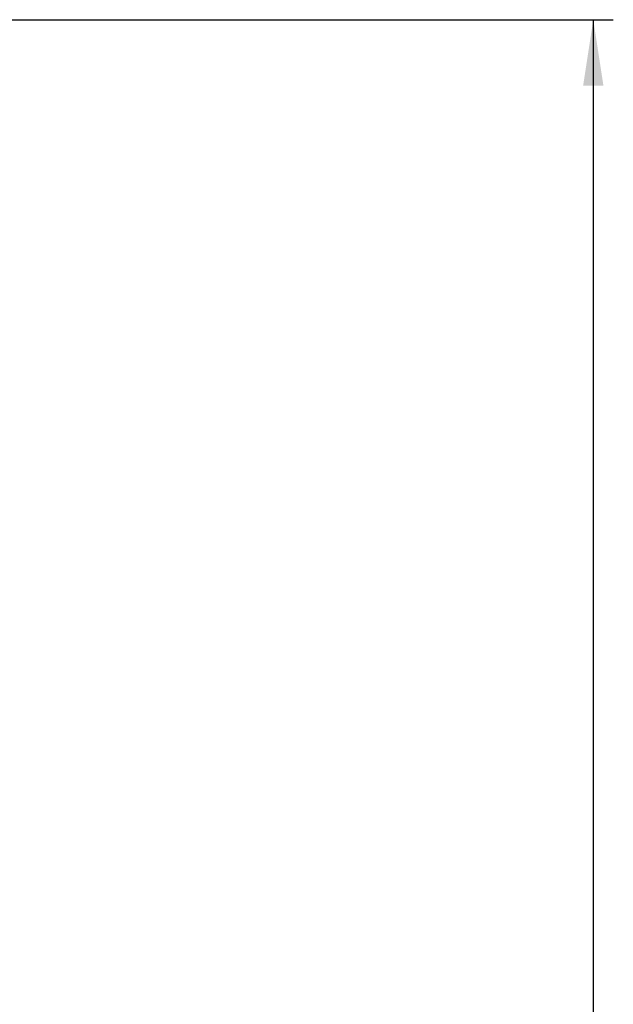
# Model space of a CAD drawing. Header units: millimetres. Extents: x 60 to 406, y 6 to 289.
# Tile 33 of 43: x 176 to 206, y 239 to 289. Entities that reach past the tile are written whole.
import ezdxf

# ---------------------------------------------------------------- set-up
doc = ezdxf.new("R2010")
doc.units = ezdxf.units.MM
doc.layers.add('FORMATO', color=179, linetype='Continuous')
doc.styles.add('SLDTEXTSTYLE0', font='TXT', dxfattribs={"width": 0.75})
doc.dimstyles.new('SLDDIMSTYLE0', dxfattribs={"dimtxt": 3.5, "dimasz": 3.302, "dimexe": 0, "dimexo": 0.0625, "dimgap": 0.875, "dimtad": 1, "dimdec": 0, "dimrnd": 1e-09, "dimzin": 12, "dimdsep": 46, "dimtxsty": 'SLDTEXTSTYLE0', "dimsah": 1, "dimcen": 0.09, "dimadec": 0, "dimazin": 3, "dimtfac": 1, "dimtdec": 0, "dimtofl": 0, "dimtmove": 0, "dimatfit": 3, "dimfxl": 0, "dimfrac": 2, "dimtolj": 1, "dimtzin": 12, "dimarcsym": 0})

# ---------------------------------------------------------------- blocks, each defined once
blk = doc.blocks.new('_D_1')
at = {"layer": 'FORMATO'}
for p, q in [((166.395, 288.663), (205.622, 288.663)), ((204.622, 288.663), (204.622, 168.742)), ((190.86, 168.742), (205.622, 168.742))]:
    blk.add_line(p, q, dxfattribs=at)
for points in [[(204.622, 288.663), (204.114, 285.361), (205.13, 285.361)], [(204.622, 168.742), (205.13, 172.044), (204.114, 172.044)]]:
    blk.add_solid(points, dxfattribs=at)
at = {"layer": 'FORMATO', "insert": (200.11, 228.98), "char_height": 3.5, "attachment_point": 1, "rotation": 90, "style": 'SLDTEXTSTYLE0'}
blk.add_mtext('120', dxfattribs=at)

msp = doc.modelspace()

# ---------------------------------------------------------------- dimensions: what is measured, and where the dimension line sits
at = {"layer": 'FORMATO'}
dim = msp.add_linear_dim(base=(204.62153, 168.741773), p1=(165.394888, 288.663097), p2=(189.859558, 168.741773), angle=90, dimstyle='SLDDIMSTYLE0', dxfattribs=at)
dim.commit()
dim.dimension.update_dxf_attribs({"geometry": '_D_1', "text_midpoint": (204.62153, 232.859589), "dimtype": 160})

doc.saveas('drawing.dxf')
